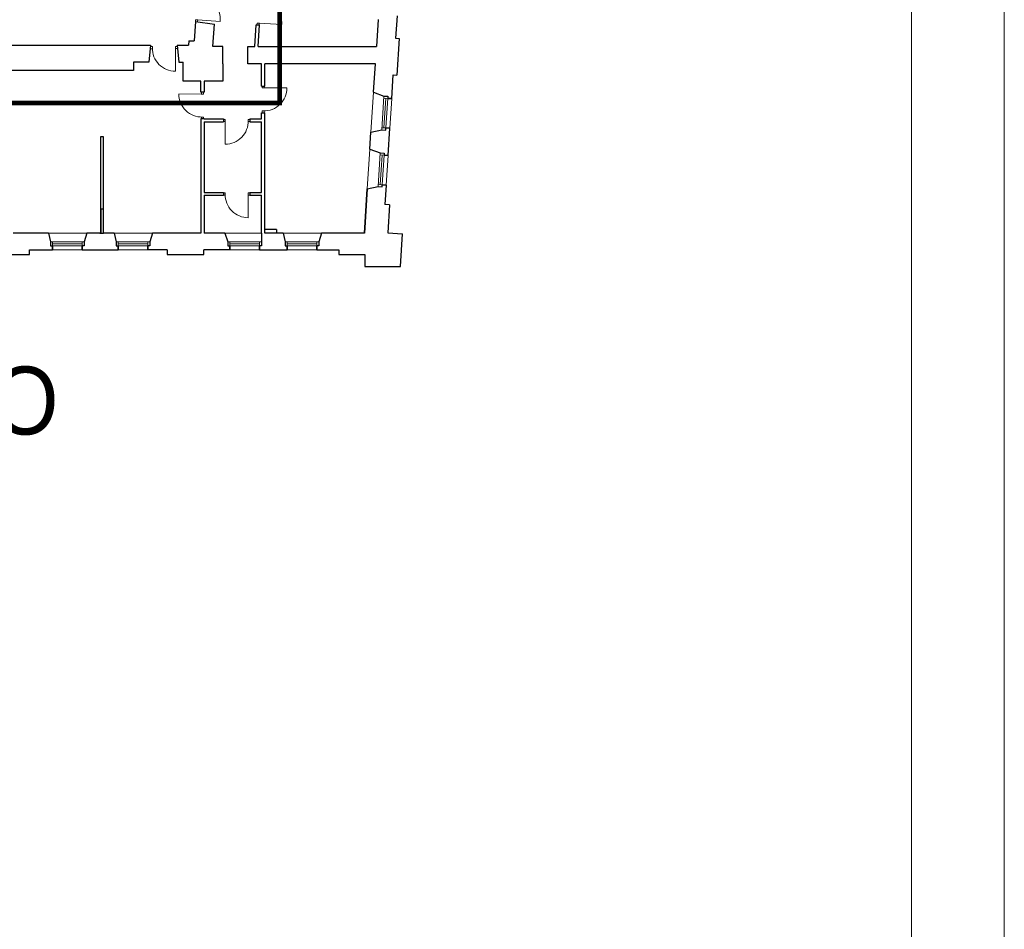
# Model space of a CAD drawing. Header units: millimetres. Extents: x 6904000 to 7075021, y 297772 to 407623.
# Tile 70 of 91: x 7071633 to 7073492, y 320773 to 322490. Entities that reach past the tile are written whole.
import ezdxf

# ---------------------------------------------------------------- set-up
doc = ezdxf.new("R2010")
doc.units = ezdxf.units.MM
for name, color, linetype, lineweight in [('MCS - 2 piętro - koncepcja (2026.04.17)_do wysłania$0$Drzwi i okna', 8, 'Continuous', 9), ('MCS - 2 piętro - koncepcja (2026.04.17)_do wysłania$0$Opis', 8, 'Continuous', 9), ('MCS - 2 piętro - koncepcja (2026.04.17)_do wysłania$0$Przekrojowa', 8, 'Continuous', 25), ('MCS - 2 piętro - koncepcja (2026.04.17)_do wysłania$0$Ramka', 8, 'Continuous', 9), ('MCS - 2 piętro - koncepcja (2026.04.17)_do wysłania$0$S3_obrys zakresu', 8, 'Continuous', 5), ('MCS - 2 piętro - koncepcja (2026.04.17)_do wysłania$0$Widokowa', 8, 'Continuous', 9)]:
    doc.layers.add(name, color=color, linetype=linetype, lineweight=lineweight)
doc.layers.add('MCS - 2 piętro - koncepcja (2026.04.17)_do wysłania$0$Obrys powierzchni', color=8, linetype='Continuous', lineweight=9, plot=False)
doc.styles.add('MCS - 2 piętro - koncepcja (2026.04.17)_do wysłania$0$ARIELCE', font='arial.ttf', dxfattribs={"width": 0.9})

# ---------------------------------------------------------------- blocks, each defined once
blk = doc.blocks.new('MCS - 2 piętro - koncepcja (2026.04.17)_do wysłania$0$zw$2918')
at = {"layer": 'MCS - 2 piętro - koncepcja (2026.04.17)_do wysłania$0$Drzwi i okna', "color": 0}
for p, q in [((3554.3, -3168), (3553.9, -3174.5)), ((3563.3, -3168.6), (3554.3, -3168)), ((3561.8, -3175), (3562.3, -3168.5)), ((3562.3, -3168.5), (3647.6, -3174)), ((3786.4, -3180.5), (3786, -3186.9)), ((3795.4, -3181), (3786.4, -3180.5)), ((3794, -3187.4), (3794.4, -3181)), ((3794.4, -3181), (3879.7, -3186.4)), ((3391.1, -3269.2), (3384, -3269.2)), ((3391.1, -3278.2), (3391.1, -3269.2)), ((3478, -3278), (3478, -3269)), ((3478, -3269), (3485, -3269)), ((3391.1, -3277.2), (3383.2, -3277.2)), ((3485.8, -3277), (3478, -3277)), ((3478, -3277), (3478.2, -3362.5)), ((3805.4, -3425.5), (3805.4, -3419)), ((3813.4, -3419), (3813.4, -3425.5)), ((3576.7, -3448.5), (3491.2, -3448.3)), ((3575.7, -3448.5), (3584.7, -3448.5)), ((3576.7, -3442), (3576.7, -3448.5)), ((3584.7, -3448.5), (3584.7, -3442)), ((3814.4, -3425.5), (3805.4, -3425.5)), ((3813.4, -3425.5), (3898.9, -3425.4)), ((3814.6, -3512.4), (3805.6, -3512.4)), ((3805.6, -3512.4), (3805.6, -3519)), ((3813.6, -3512.4), (3813.6, -3519)), ((3575.5, -3535.4), (3584.5, -3535.4)), ((3576.5, -3535.4), (3576.5, -3542)), ((3584.5, -3535.4), (3584.5, -3542)), ((3666.2, -3544.3), (3659.7, -3544.3)), ((3659.7, -3552.3), (3666.2, -3552.3)), ((3666.2, -3552.3), (3666, -3637.8)), ((3666.2, -3553.3), (3666.2, -3544.3)), ((3753.1, -3553.5), (3753.1, -3544.5)), ((3753.1, -3544.5), (3759.7, -3544.5)), ((3753.1, -3552.5), (3759.7, -3552.5)), ((3666.3, -3822.2), (3659.7, -3822.2)), ((3666.3, -3831.2), (3666.3, -3822.2)), ((3753.2, -3831), (3753.2, -3822)), ((3753.2, -3822), (3759.7, -3822)), ((3666.3, -3830.2), (3659.7, -3830.2)), ((3759.7, -3830), (3753.2, -3830)), ((3753.2, -3830), (3753.3, -3915.5))]:
    blk.add_line(p, q, dxfattribs=at)
at = {"layer": 'MCS - 2 piętro - koncepcja (2026.04.17)_do wysłania$0$Drzwi i okna', "color": 0, "ltscale": 1.6}
for centre, start, end in [((3561, -3168.2), 356.2036, 87.8142), ((3793.2, -3180.7), 356.2036, 87.8142), ((3477.8, -3275.8), 178.61, 270.2206), ((3577.9, -3448.7), 179.771, 271.3816), ((3812.2, -3425.7), 268.6184, 0.229), ((3666.4, -3551.1), 269.771, 1.3816), ((3753, -3828.8), 178.61, 270.2206)]:
    blk.add_arc(centre, 86.7, start, end, dxfattribs=at)
at = {"layer": 'MCS - 2 piętro - koncepcja (2026.04.17)_do wysłania$0$Drzwi i okna', "color": 0}
for centre, start, end in [((3399.9, -3273.7), 358.4469, 1.7455), ((3580, -3526.6), 88.2461, 91.5447), ((3810.1, -3503.7), 88.4553, 91.7539), ((3744.3, -3549.1), 178.2461, 181.5447), ((3675.1, -3826.7), 358.4469, 1.7455)]:
    blk.add_arc(centre, 78.2, start, end, dxfattribs=at)
at = {"layer": 'MCS - 2 piętro - koncepcja (2026.04.17)_do wysłania$0$Przekrojowa', "color": 0, "ltscale": 1.6}
for p, q in [((4314.9, -3153), (4309.4, -3237.8)), ((3553.9, -3174.5), (3549.1, -3248.1)), ((3553.9, -3174.5), (3625.4, -3184.6)), ((3619.9, -3269.2), (3625.4, -3184.6)), ((3778.2, -3269.1), (3783.5, -3186.8)), ((3783.5, -3186.8), (3795.5, -3187.5)), ((3790.2, -3269.1), (3795.5, -3187.5)), ((4243.8, -3167.5), (4237.3, -3269.1)), ((2672.9, -3264.1), (3384.5, -3264.1)), ((3384.5, -3264.1), (3378.2, -3327.7)), ((3484.5, -3264.1), (3527.8, -3264.1)), ((3484.5, -3264.1), (3490.9, -3327.7)), ((3528.9, -3248.1), (3527.8, -3264.1)), ((3528.9, -3248.1), (3549.1, -3248.1)), ((3657.7, -3269), (3619.9, -3269.2)), ((3657.7, -3335), (3657.7, -3269)), ((3751.7, -3335), (3751.7, -3269)), ((3751.7, -3269.1), (3778.2, -3269.1)), ((3790.2, -3269.1), (3911.7, -3269.1)), ((3911.7, -3269.1), (4237.3, -3269.1)), ((4309.4, -3237.8), (4323.4, -3238.8)), ((4323.4, -3238.8), (4314.5, -3376.9)), ((3378.2, -3327.7), (3319.7, -3327.7)), ((3319.7, -3327.7), (3319.7, -3359.7)), ((3490.9, -3327.7), (3507.7, -3327.7)), ((3507.7, -3400), (3507.7, -3327.7)), ((3657.7, -3335), (3657.7, -3400)), ((3803.7, -3335), (3751.7, -3335)), ((3803.7, -3419), (3803.7, -3335)), ((3815.8, -3419), (3815.8, -3335)), ((4233, -3335), (3815.8, -3335)), ((4226.1, -3441.7), (4233, -3335)), ((3319.7, -3359.7), (2855.7, -3359.7)), ((4294.7, -3465.8), (4300.5, -3376)), ((4300.5, -3376), (4314.5, -3376.9)), ((3574.7, -3400), (3507.7, -3400)), ((3574.7, -3442), (3574.7, -3400)), ((3657.7, -3400), (3586.7, -3400)), ((3586.7, -3400), (3586.7, -3442)), ((3803.7, -3419), (3815.8, -3419)), ((3586.7, -3442), (3574.7, -3442)), ((4226.1, -3441.7), (4265.5, -3456.2)), ((3803.7, -3542), (3803.7, -3519)), ((3803.7, -3519), (3815.8, -3519)), ((3815.8, -3973.7), (3815.8, -3519)), ((3586.7, -3542), (3574.7, -3542)), ((3574.7, -3542), (3574.7, -3973.7)), ((3586.7, -3542), (3659.7, -3542)), ((3586.7, -3554), (3659.7, -3554)), ((3586.7, -3554), (3586.7, -3821)), ((3659.7, -3542), (3659.7, -3554)), ((3759.7, -3542), (3803.7, -3542)), ((3759.7, -3542), (3759.7, -3554)), ((3759.7, -3554), (3803.7, -3554)), ((3803.7, -3821), (3803.7, -3554)), ((4212.3, -3656.3), (4216.4, -3592.1)), ((4216.4, -3592.1), (4257.3, -3583.4)), ((4280.8, -3680.4), (4287.5, -3577.6)), ((3206.7, -3610.7), (3194.7, -3610.7)), ((3194.7, -3610.7), (3194.7, -3883.7)), ((3206.7, -3883.7), (3206.7, -3610.7)), ((4212.3, -3656.3), (4251.7, -3670.7)), ((3586.7, -3821), (3659.7, -3821)), ((3659.7, -3821), (3659.7, -3830)), ((3759.7, -3821), (3803.7, -3821)), ((3759.7, -3821), (3759.7, -3830)), ((4202.6, -3806.6), (4191.8, -3973.7)), ((4191.8, -3973.7), (4202.6, -3806.6)), ((4202.6, -3806.6), (4243.4, -3798)), ((4273.6, -3792.1), (4268.9, -3866)), ((3586.7, -3830), (3586.7, -3973.7)), ((3586.7, -3830), (3659.7, -3830)), ((3759.7, -3830), (3803.7, -3830)), ((3803.7, -3973.7), (3803.7, -3830)), ((4286.8, -3867.2), (4268.9, -3866)), ((3206.7, -3883.7), (3194.7, -3883.7)), ((4286.8, -3867.2), (4280, -3973.3)), ((2998.5, -3973.7), (2865.7, -3973.7)), ((2998.5, -3973.7), (3006.1, -4007.1)), ((3143.5, -3973.7), (3133.7, -4007.1)), ((3192.7, -3973.7), (3143.5, -3973.7)), ((3192.7, -3973.7), (3206.7, -3973.7)), ((3246.5, -3973.7), (3206.7, -3973.7)), ((3246.5, -3973.7), (3254.1, -4007.1)), ((3391.5, -3973.7), (3381.7, -4007.1)), ((3574.7, -3973.7), (3391.5, -3973.7)), ((3665.3, -3973.7), (3586.7, -3973.7)), ((3665.3, -3973.7), (3676.1, -4007.1)), ((3859.8, -3959.7), (3815.8, -3959.7)), ((3884.5, -3973.7), (3815.8, -3973.7)), ((3859.8, -3959.7), (3859.8, -3973.7)), ((3884.5, -3973.7), (3892.1, -4007.1)), ((4029.5, -3973.7), (4019.7, -4007.1)), ((4191.8, -3973.7), (4029.5, -3973.7)), ((4280, -3973.3), (4335.3, -3976.8)), ((4327.4, -4099.8), (4335.3, -3976.8)), ((2926.9, -4054.8), (2926.9, -4036.8)), ((2926.9, -4036.8), (3013.9, -4036.8)), ((3125.9, -4036.8), (3261.9, -4036.8)), ((3446.9, -4036.8), (3373.9, -4036.8)), ((3446.9, -4036.8), (3446.9, -4054.8)), ((3683.9, -4036.8), (3584.9, -4036.8)), ((3584.9, -4054.8), (3584.9, -4036.8)), ((3795.9, -4036.8), (3899.9, -4036.8)), ((4011.9, -4036.8), (4094.9, -4036.8)), ((4094.9, -4036.8), (4094.9, -4054.8)), ((2788.9, -4054.8), (2926.9, -4054.8)), ((3446.9, -4054.8), (3584.9, -4054.8)), ((4094.9, -4054.8), (4192.9, -4054.8)), ((4192.9, -4054.8), (4192.9, -4099.8)), ((4192.9, -4099.8), (4316.9, -4099.8)), ((4192.9, -4099.8), (4327.4, -4099.8))]:
    blk.add_line(p, q, dxfattribs=at)
at = {"layer": 'MCS - 2 piętro - koncepcja (2026.04.17)_do wysłania$0$Przekrojowa', "color": 0}
for p, q in [((4265.5, -3456.2), (4280.3, -3457.1)), ((4280.3, -3457.1), (4279.8, -3464.9)), ((4279.8, -3464.9), (4294.7, -3465.8)), ((4294.7, -3465.8), (4279.8, -3464.9)), ((4257.3, -3583.4), (4272.1, -3584.4)), ((4272.1, -3584.4), (4272.6, -3576.6)), ((4272.6, -3576.6), (4287.5, -3577.6)), ((4287.5, -3577.6), (4272.6, -3576.6)), ((4251.7, -3670.7), (4266.4, -3671.7)), ((4266.4, -3671.7), (4265.9, -3679.4)), ((4265.9, -3679.4), (4280.8, -3680.4)), ((4280.8, -3680.4), (4265.9, -3679.4)), ((4258.2, -3798.9), (4258.7, -3791.2)), ((4258.7, -3791.2), (4273.6, -3792.1)), ((4273.6, -3792.1), (4258.7, -3791.2)), ((4243.4, -3798), (4258.2, -3798.9)), ((3803.7, -3973.7), (3803.7, -4021.9)), ((3006.1, -4007.1), (3006.1, -4021.9)), ((3133.7, -4007.1), (3133.7, -4021.9)), ((3254.1, -4007.1), (3254.1, -4021.9)), ((3381.7, -4007.1), (3381.7, -4021.9)), ((3676.1, -4007.1), (3676.1, -4021.9)), ((3892.1, -4007.1), (3892.1, -4021.9)), ((4019.7, -4007.1), (4019.7, -4021.9)), ((3006.1, -4021.9), (3013.9, -4021.9)), ((3013.9, -4021.9), (3013.9, -4036.8)), ((3013.9, -4036.8), (3013.9, -4021.9)), ((3133.7, -4021.9), (3125.9, -4021.9)), ((3125.9, -4021.9), (3125.9, -4036.8)), ((3125.9, -4036.8), (3125.9, -4021.9)), ((3254.1, -4021.9), (3261.9, -4021.9)), ((3261.9, -4021.9), (3261.9, -4036.8)), ((3261.9, -4036.8), (3261.9, -4021.9)), ((3381.7, -4021.9), (3373.9, -4021.9)), ((3373.9, -4021.9), (3373.9, -4036.8)), ((3373.9, -4036.8), (3373.9, -4021.9)), ((3676.1, -4021.9), (3683.9, -4021.9)), ((3683.9, -4021.9), (3683.9, -4036.8)), ((3683.9, -4036.8), (3683.9, -4021.9)), ((3803.7, -4021.9), (3795.9, -4021.9)), ((3795.9, -4021.9), (3795.9, -4036.8)), ((3795.9, -4036.8), (3795.9, -4021.9)), ((3892.1, -4021.9), (3899.9, -4021.9)), ((3899.9, -4021.9), (3899.9, -4036.8)), ((3899.9, -4036.8), (3899.9, -4021.9)), ((4019.7, -4021.9), (4011.9, -4021.9)), ((4011.9, -4021.9), (4011.9, -4036.8)), ((4011.9, -4036.8), (4011.9, -4021.9))]:
    blk.add_line(p, q, dxfattribs=at)
at = {"layer": 'MCS - 2 piętro - koncepcja (2026.04.17)_do wysłania$0$Widokowa', "color": 0, "ltscale": 1.6}
for p, q in [((4216.4, -3592.1), (4226.1, -3441.7)), ((4287.5, -3577.6), (4294.7, -3465.8)), ((4202.6, -3806.6), (4212.3, -3656.3)), ((4273.6, -3792.1), (4280.8, -3680.4)), ((3194.7, -3883.7), (3194.7, -3973.7)), ((3200.7, -3883.7), (3200.7, -3973.7)), ((3206.7, -3973.7), (3206.7, -3883.7)), ((2998.5, -3973.7), (3143.5, -3973.7)), ((3246.5, -3973.7), (3391.5, -3973.7)), ((3665.3, -3973.7), (3803.7, -3973.7)), ((3884.5, -3973.7), (4029.5, -3973.7)), ((3013.9, -4036.8), (3125.9, -4036.8)), ((3261.9, -4036.8), (3373.9, -4036.8)), ((3683.9, -4036.8), (3795.9, -4036.8)), ((3899.9, -4036.8), (4011.9, -4036.8))]:
    blk.add_line(p, q, dxfattribs=at)
at = {"layer": 'MCS - 2 piętro - koncepcja (2026.04.17)_do wysłania$0$Widokowa', "color": 0}
for p, q in [((4265.5, -3456.2), (4257.3, -3583.4)), ((4279.8, -3464.9), (4265, -3463.9)), ((4272.4, -3464.4), (4265.2, -3576.2)), ((4279.8, -3464.6), (4272.6, -3576.6)), ((4272.6, -3576.6), (4257.8, -3575.7)), ((4251.7, -3670.7), (4243.4, -3798)), ((4265.9, -3679.4), (4251.2, -3678.5)), ((4258.5, -3678.9), (4251.3, -3790.7)), ((4265.9, -3679.2), (4258.7, -3791.2)), ((4258.7, -3791.2), (4243.9, -3790.2)), ((3133.7, -4007.1), (3006.1, -4007.1)), ((3013.9, -4021.9), (3013.9, -4007.1)), ((3125.9, -4014.5), (3013.9, -4014.5)), ((3125.9, -4021.9), (3125.9, -4007.1)), ((3381.7, -4007.1), (3254.1, -4007.1)), ((3261.9, -4021.9), (3261.9, -4007.1)), ((3373.9, -4014.5), (3261.9, -4014.5)), ((3373.9, -4021.9), (3373.9, -4007.1)), ((3803.7, -4007.1), (3676.1, -4007.1)), ((3683.9, -4021.9), (3683.9, -4007.1)), ((3795.9, -4014.5), (3683.9, -4014.5)), ((3795.9, -4021.9), (3795.9, -4007.1)), ((4019.7, -4007.1), (3892.1, -4007.1)), ((3899.9, -4021.9), (3899.9, -4007.1)), ((4011.9, -4014.5), (3899.9, -4014.5)), ((4011.9, -4021.9), (4011.9, -4007.1)), ((3126.1, -4021.9), (3013.9, -4021.9)), ((3374.1, -4021.9), (3261.9, -4021.9)), ((3796.1, -4021.9), (3683.9, -4021.9)), ((4012.1, -4021.9), (3899.9, -4021.9))]:
    blk.add_line(p, q, dxfattribs=at)

msp = doc.modelspace()

# ---------------------------------------------------------------- linework, layer by layer
at = {"layer": 'MCS - 2 piętro - koncepcja (2026.04.17)_do wysłania$0$Obrys powierzchni', "ltscale": 1.6}
for points in [[(7043791.7, 304004.1), (7043791.7, 325004.1), (7073491.7, 325004.1), (7073491.7, 304004.1)], [(7043966.7, 304179.1), (7043966.7, 324829.1), (7073316.7, 324829.1), (7073316.7, 304179.1)]]:
    msp.add_lwpolyline(points, close=True, dxfattribs=at)
at = {"layer": 'MCS - 2 piętro - koncepcja (2026.04.17)_do wysłania$0$S3_obrys zakresu', "color": 1, "ltscale": 1.6, "true_color": 0xff0000, "const_width": 8.77}
msp.add_lwpolyline([(7070724.5, 322333.2), (7070724.5, 322663.8), (7072123.6, 322663.8), (7072123.6, 322333.2)], close=True, dxfattribs=at)

# ---------------------------------------------------------------- block references
at = {"layer": 'MCS - 2 piętro - koncepcja (2026.04.17)_do wysłania$0$Ramka', "xscale": 0.5, "yscale": 0.5, "zscale": 0.5}
msp.add_blockref('MCS - 2 piętro - koncepcja (2026.04.17)_do wysłania$0$zw$2918', (7070187.9, 324074.2), dxfattribs=at)

# ---------------------------------------------------------------- texts
at = {"layer": 'MCS - 2 piętro - koncepcja (2026.04.17)_do wysłania$0$Opis', "insert": (7070971.4, 321835.5), "char_height": 140, "width": 7240.63, "attachment_point": 1, "rotation": 359.981, "style": 'MCS - 2 piętro - koncepcja (2026.04.17)_do wysłania$0$ARIELCE'}
msp.add_mtext('\\pxsm1,ql;{\\fArial|b0|i0|c238|p34;\\H0.916668x;II PIĘTRO}', dxfattribs=at)

doc.saveas('drawing.dxf')
